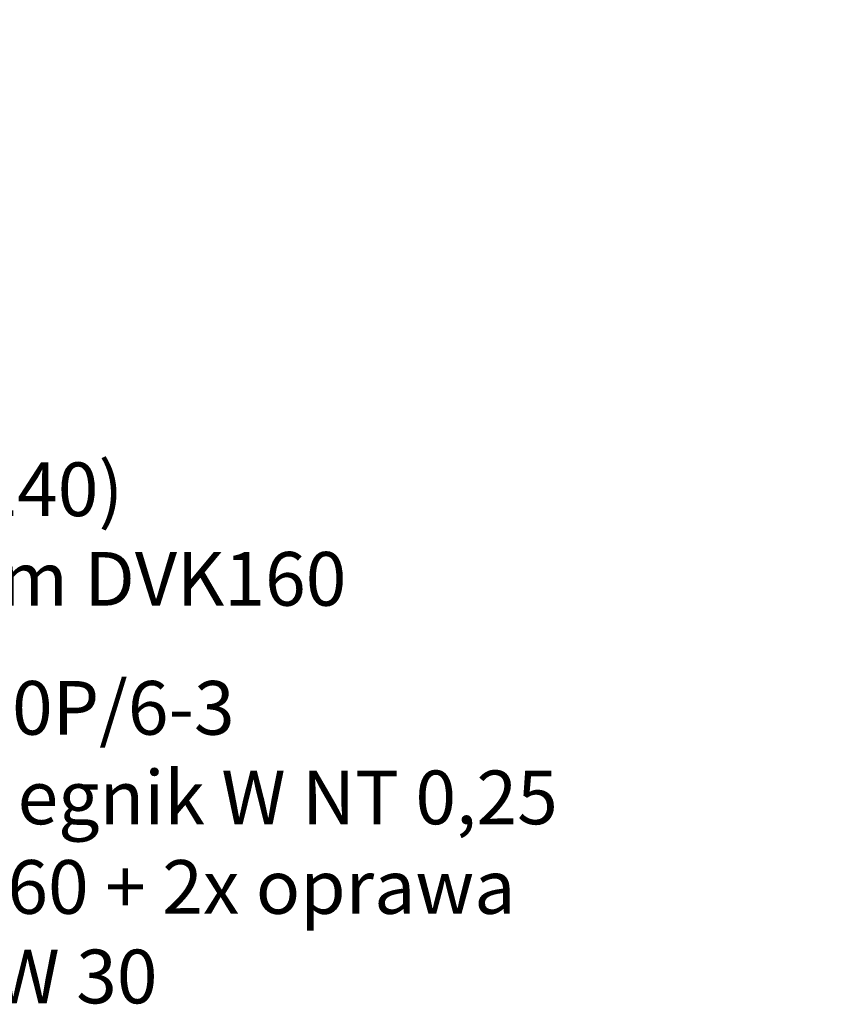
# Model space of a CAD drawing. Header units: millimetres. Extents: x 0 to 6566002, y 0 to 5716629.
# Tile 43 of 99: x 6564179 to 6564202, y 5715977 to 5716004. Entities that reach past the tile are written whole.
import ezdxf

# ---------------------------------------------------------------- set-up
doc = ezdxf.new("R2010")
doc.units = ezdxf.units.MM
doc.layers.add('E-OPIS', color=10, linetype='Continuous')
doc.styles.get("Standard").update_dxf_attribs({"font": 'arial.ttf'})

msp = doc.modelspace()

# ---------------------------------------------------------------- texts
at = {"layer": 'E-OPIS', "char_height": 1.5, "attachment_point": 1}
for s, width, insert in [('2x(4xYAKXS1x240)\\Pl=330m h= -1,0m DVK160', 28.6083, (6564164.704, 5715991.868)), ('Istniejacy słup S50P/6-3 +fundament + wysiegnik W NT 0,25 ST 2r-90%%D/1m/15%%D%%C60 + 2x oprawa VSL 4000K LED100W 30', 33.27933, (6564161.015, 5715985.765))]:
    msp.add_mtext_dynamic_manual_height_columns(s, width=width, gutter_width=12.5, heights=[0], dxfattribs=dict(at, insert=insert))

doc.saveas('drawing.dxf')
